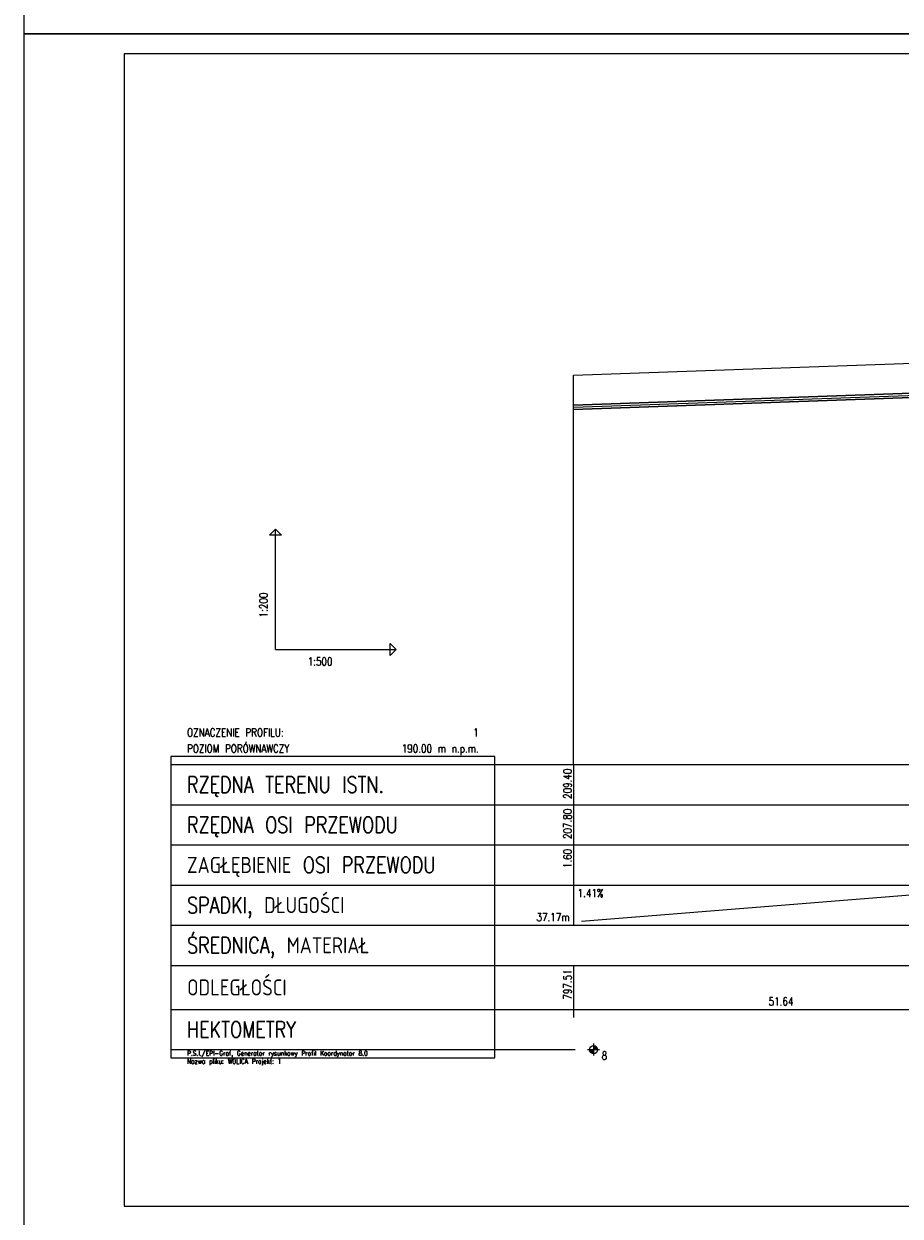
# Model space of a CAD drawing. Extents: x 122 to 1445, y -293 to 2085.
# Tile 19 of 38: x 122 to 340, y 1194 to 1491. Entities that reach past the tile are written whole.
import ezdxf
from ezdxf.enums import TextEntityAlignment as Align

# ---------------------------------------------------------------- set-up
doc = ezdxf.new("R2010")
doc.units = 0
doc.header["$LTSCALE"] = 0.2
doc.header["$MEASUREMENT"] = 0
for name, color, linetype in [('Liczby', 7, 'CONTINUOUS'), ('Linie_tabeli', 7, 'CONTINUOUS'), ('Odcinki', 7, 'CONTINUOUS'), ('Osie', 7, 'CONTINUOUS'), ('Teren_istn', 3, 'CONTINUOUS'), ('warstwa_nr_0', 8, 'CONTINUOUS')]:
    doc.layers.add(name, color=color, linetype=linetype)
doc.styles.get("Standard").update_dxf_attribs({"font": 'txt.shx'})

msp = doc.modelspace()

# ---------------------------------------------------------------- linework, layer by layer
at = {"layer": 'Liczby'}
for p, q in [((262.01267, 1235.73894), (265.01267, 1235.73894)), ((262.51507, 1235.66914), (264.51027, 1235.80874)), ((262.52237, 1235.59974), (264.50297, 1235.87814)), ((262.53457, 1235.53104), (264.49077, 1235.94684)), ((262.55137, 1235.46334), (264.47397, 1236.01454)), ((262.57297, 1235.39694), (264.45237, 1236.08094)), ((262.59917, 1235.33224), (264.42617, 1236.14564)), ((262.62977, 1235.26944), (264.39557, 1236.20844)), ((262.66467, 1235.20904), (264.36067, 1236.26884)), ((262.70367, 1235.15114), (264.32167, 1236.32674)), ((262.74667, 1235.09614), (264.27867, 1236.38174)), ((262.79337, 1235.04424), (264.23197, 1236.43364)), ((262.84357, 1234.99584), (264.18177, 1236.48204)), ((262.89697, 1234.95094), (264.12837, 1236.52694)), ((262.95347, 1234.90994), (264.07187, 1236.56794)), ((263.01267, 1234.87294), (264.01267, 1236.60494)), ((263.07427, 1234.84014), (263.95107, 1236.63774)), ((263.13807, 1234.81174), (263.88727, 1236.66614)), ((263.20367, 1234.78784), (263.82167, 1236.69004)), ((263.27077, 1234.76864), (263.75457, 1236.70924)), ((263.33907, 1234.75414), (263.68627, 1236.72374)), ((263.40817, 1234.74444), (263.61717, 1236.73344)), ((263.47777, 1234.73954), (263.54757, 1236.73834)), ((263.51267, 1237.23894), (263.51267, 1234.23894))]:
    msp.add_line(p, q, dxfattribs=at)
msp.add_circle((263.51267, 1235.73894), 1, dxfattribs=at)
at = {"layer": 'Linie_tabeli'}
for p, q in [((184.33577, 1335.40495), (184.33577, 1365.40495)), ((184.33577, 1335.40495), (214.33577, 1335.40495)), ((158.27837, 1306.73894), (258.91837, 1306.73894)), ((258.52647, 1306.73894), (258.52647, 1276.73894)), ((258.52647, 1306.73894), (1073.90927, 1306.73894)), ((158.27837, 1296.73894), (258.91837, 1296.73894)), ((258.52647, 1296.73894), (1071.20927, 1296.73894)), ((158.27837, 1286.73894), (258.91837, 1286.73894)), ((258.52647, 1286.73894), (1071.20927, 1286.73894)), ((158.27837, 1276.73894), (258.91837, 1276.73894)), ((258.52647, 1276.73894), (258.52647, 1266.73894)), ((258.52647, 1276.73894), (1071.20927, 1276.73894)), ((260.52647, 1267.73894), (359.80977, 1275.73894)), ((158.27837, 1266.73894), (258.91837, 1266.73894)), ((258.52647, 1266.73894), (1071.20927, 1266.73894)), ((158.27837, 1256.73894), (258.91837, 1256.73894)), ((258.52647, 1256.73894), (258.52647, 1243.73894)), ((258.52647, 1256.73894), (1071.20927, 1256.73894)), ((158.27837, 1245.73894), (258.91837, 1245.73894)), ((258.52647, 1245.73894), (1071.20927, 1245.73894)), ((158.27837, 1235.73894), (258.91837, 1235.73894))]:
    msp.add_line(p, q, dxfattribs=at)
for points in [[(146.68012, 1196.76042), (1216.59527, 1196.76042), (1216.59527, 1483.76042), (146.68012, 1483.76042)], [(184.33577, 1365.40495), (185.83577, 1363.90495), (182.83577, 1363.90495)], [(214.33577, 1335.40495), (212.83577, 1333.90495), (212.83577, 1336.90495)], [(158.27837, 1233.73894), (238.91837, 1233.73894), (238.91837, 1308.73894), (158.27837, 1308.73894)]]:
    msp.add_lwpolyline(points, close=True, dxfattribs=at)
msp.add_lwpolyline([(258.52647, 1306.73894), (258.52647, 1403.73894)], dxfattribs=at)
at = {"layer": 'Odcinki'}
for points in [[(258.52647, 1396.27464), (361.38117, 1399.90954), (361.38117, 1399.93634), (258.52647, 1396.30144)], [(258.52647, 1395.20324), (361.38117, 1398.83804), (361.38117, 1398.81134), (258.52647, 1395.17644)]]:
    msp.add_lwpolyline(points, close=True, dxfattribs=at)
at = {"layer": 'Osie'}
msp.add_line((258.52647, 1395.73894), (361.38117, 1399.37384), dxfattribs=at)
at = {"layer": 'Teren_istn'}
msp.add_lwpolyline([(258.52647, 1403.73894), (361.80977, 1407.38894), (469.90647, 1415.23894), (499.85597, 1415.73894), (524.96217, 1418.08894), (555.15917, 1419.85374), (587.41697, 1421.73894), (660.71457, 1426.73894), (702.15047, 1430.23894), (718.87777, 1436.73894), (764.14577, 1437.23894), (810.97927, 1437.83894), (862.90727, 1439.23894), (868.18747, 1439.23894), (912.00487, 1440.74454), (917.96657, 1440.94944), (955.49537, 1442.23894), (1026.18067, 1444.57224), (1031.22937, 1444.73894), (1067.59927, 1445.73894), (1071.20927, 1445.73894), (1071.57929, 1445.74186)], dxfattribs=at)
at = {"layer": 'warstwa_nr_0'}
for points in [[(121.68012, 1488.76042), (1221.37834, 1488.76042), (1221.37834, 1785.76042), (121.68012, 1785.76042)], [(121.68012, 1191.76042), (1221.37834, 1191.76042), (1221.37834, 1488.76042), (121.68012, 1488.76042)]]:
    msp.add_lwpolyline(points, close=True, dxfattribs=at)

# ---------------------------------------------------------------- texts
at = {"layer": 'Liczby', "width": 0.8}
msp.add_text('1:200', height=2, rotation=90, dxfattribs=at).set_placement((182.33577, 1343.40495))
for s, p in [('1:500', (192.33577, 1331.40495)), ('1.41%', (259.52647, 1273.73894)), ('8', (265.51267, 1233.23894))]:
    msp.add_text(s, height=2, dxfattribs=at).set_placement(p)
for s, p in [('209.40', (258.02647, 1305.73894)), ('207.80', (258.02647, 1295.73894)), ('1.60', (258.02647, 1285.73894)), ('797.51', (258.02647, 1255.73894))]:
    msp.add_text(s, height=2, rotation=90, dxfattribs=at).set_placement(p, align=Align.RIGHT)
msp.add_text('37.17m', height=2, dxfattribs=at).set_placement((257.52647, 1267.73894), align=Align.RIGHT)
msp.add_text('51.64', height=2, dxfattribs=at).set_placement((310.16817, 1246.73894), align=Align.CENTER)
at = {"layer": 'Linie_tabeli', "width": 0.8}
for s, height, p in [('OZNACZENIE PROFILU:', 2, (162.31037, 1313.73894)), ('POZIOM PORÓWNAWCZY', 2, (162.31037, 1309.73894)), ('RZĘDNA TERENU ISTN.', 4, (162.31037, 1299.73894)), ('RZĘDNA OSI PRZEWODU', 4, (162.31037, 1289.73894)), ('ZAGŁĘBIENIE OSI PRZEWODU', 4, (162.31037, 1279.73894)), ('SPADKI, DŁUGOŚCI', 4, (162.31037, 1269.73894)), ('ŚREDNICA, MATERIAŁ', 4, (162.31037, 1259.73894)), ('ODLEGŁOŚCI', 4, (162.31037, 1249.23894)), ('HEKTOMETRY', 4, (162.31037, 1238.73894)), ('P.S.I./EPI-Graf, Generator rysunkowy Profil Koordynator 8.0', 1.2, (162.31037, 1234.23894)), ('Nazwa pliku: WOLICA Projekt: 1', 1.2, (162.31037, 1232.23894))]:
    msp.add_text(s, height=height, dxfattribs=at).set_placement(p)
for s, p in [('1', (234.91837, 1313.73894)), ('190.00 m n.p.m.', (234.91837, 1309.73894))]:
    msp.add_text(s, height=2, dxfattribs=at).set_placement(p, align=Align.RIGHT)

doc.saveas('drawing.dxf')
